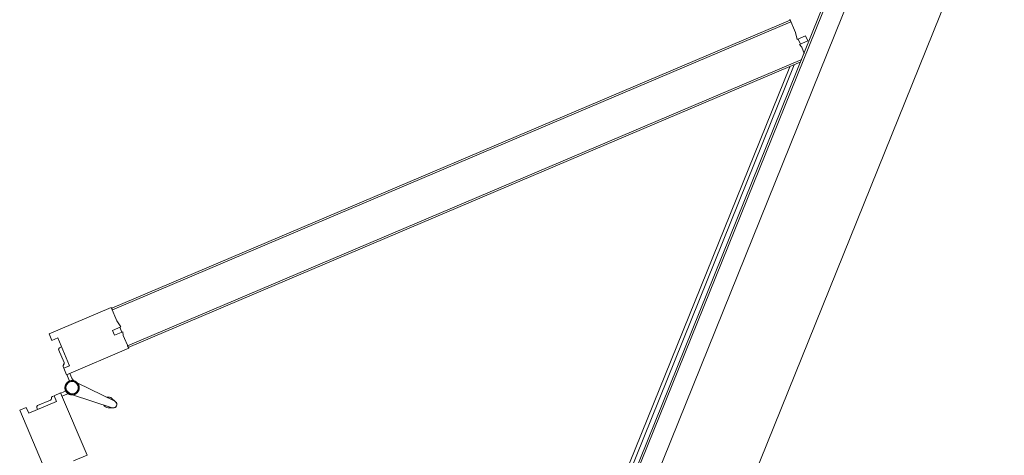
# Model space of a CAD drawing. Header units: millimetres. Extents: x 1512 to 2105, y 794 to 1149.
# Tile 116 of 256: x 1663.091 to 1664.199, y 1096.686 to 1097.176. Entities that reach past the tile are written whole.
import ezdxf

# ---------------------------------------------------------------- set-up
doc = ezdxf.new("R2010")
doc.units = ezdxf.units.MM
doc.layers.add('A-DOOR', color=31, linetype='Continuous', lineweight=9)

# ---------------------------------------------------------------- blocks, each defined once
blk = doc.blocks.new('5-panel_Bi-fold_external_door_10806 - Type 1-225860-همکف')
at = {"layer": 'A-DOOR'}
for p, q in [((-1.6227, 0.7434), (-1.6764, 0.6897)), ((-1.617, 0.7378), (-1.6227, 0.7434)), ((-1.5305, 0.7449), (-1.5362, 0.7393)), ((-1.4768, 0.6912), (-1.5305, 0.7449)), ((-1.6219, 0.7328), (-1.617, 0.7378)), ((-1.5979, 0.7088), (-1.6219, 0.7328)), ((-1.5312, 0.7343), (-1.5553, 0.7103)), ((-1.5362, 0.7393), (-1.5312, 0.7343)), ((-1.6124, 0.7268), (-1.6142, 0.7251)), ((-1.6124, 0.7268), (-1.6142, 0.7251)), ((-1.6124, 0.7268), (-1.6142, 0.7251)), ((-1.5992, 0.7157), (-1.6103, 0.7268)), ((-1.5429, 0.7284), (-1.554, 0.7173)), ((-1.539, 0.7266), (-1.5407, 0.7284)), ((-1.539, 0.7266), (-1.5407, 0.7284)), ((-1.539, 0.7266), (-1.5407, 0.7284)), ((-1.593, 0.7137), (-1.5979, 0.7088)), ((-1.5931, 0.7136), (-1.5946, 0.715)), ((-1.5873, 0.7081), (-1.593, 0.7137)), ((-1.5657, 0.7094), (-1.5713, 0.7039)), ((-1.5602, 0.7153), (-1.5659, 0.7096)), ((-1.5659, 0.7096), (-1.5121, 0.6558)), ((-1.5553, 0.7103), (-1.5602, 0.7153)), ((-1.5586, 0.7165), (-1.56, 0.7151)), ((-1.641, 0.6543), (-1.5873, 0.7081)), ((-1.5901, 0.7052), (-1.5858, 0.701)), ((-1.5821, 0.7025), (-1.5875, 0.7079)), ((-1.5706, 0.7031), (-1.5708, 0.7033)), ((-1.5706, 0.7031), (-1.5708, 0.7033)), ((-1.5706, 0.7031), (-1.5708, 0.7033)), ((-1.5706, 0.7031), (-1.5708, 0.7033)), ((-1.5706, 0.7031), (-1.5708, 0.7033)), ((-1.5706, 0.7031), (-1.5708, 0.7033)), ((-1.5706, 0.7031), (-1.5708, 0.7033)), ((-1.5706, 0.7031), (-1.5708, 0.7033)), ((-1.5706, 0.7031), (-1.5708, 0.7033)), ((-1.5673, 0.7025), (-1.5631, 0.7068)), ((-1.5844, 0.695), (-1.5811, 0.648)), ((-1.5731, 0.648), (-1.5698, 0.695)), ((-1.4883, 0.6797), (-1.4768, 0.6912)), ((-1.4789, 0.6891), (-1.4775, 0.6905)), ((-1.4789, 0.6891), (-0.8926, 0.1027)), ((-1.4775, 0.6905), (-0.8912, 0.1042)), ((-1.5045, 0.6762), (-1.5003, 0.6804)), ((-1.4974, 0.6691), (-1.5045, 0.6762)), ((-1.5003, 0.6804), (-1.493, 0.6731)), ((-1.493, 0.6731), (-1.4883, 0.6797)), ((-1.6526, 0.6659), (-1.641, 0.6543)), ((-1.5121, 0.6558), (-1.501, 0.667)), ((-1.501, 0.667), (-1.4974, 0.6691)), ((-1.4982, 0.6698), (-1.4939, 0.6741)), ((-1.5114, 0.6566), (-1.51, 0.658)), ((-1.5114, 0.6566), (-0.9303, 0.0755)), ((-1.51, 0.658), (-0.9275, 0.0755)), ((-1.5827, 0.6523), (-1.5809, 0.647)), ((-1.5827, 0.6523), (-1.5811, 0.648)), ((-1.5809, 0.647), (-1.5827, 0.6523)), ((-1.5809, 0.647), (-1.5811, 0.648)), ((-1.5733, 0.647), (-1.5714, 0.6523)), ((-1.5714, 0.6523), (-1.5733, 0.647)), ((-1.5733, 0.647), (-1.5732, 0.6474)), ((-1.5714, 0.6523), (-1.5731, 0.648)), ((-0.8905, 0.1049), (-0.902, 0.0933)), ((-0.8912, 0.1042), (-0.8926, 0.1027)), ((-0.902, 0.0933), (-0.9086, 0.0887)), ((-0.9086, 0.0887), (-0.9012, 0.0814)), ((-2.2157, 0.0811), (-0.936, 0.0811)), ((-0.94, 0.0851), (-2.2117, 0.0851)), ((-0.9147, 0.0807), (-0.9199, 0.0755)), ((-0.9126, 0.0842), (-0.9147, 0.0807)), ((-0.9055, 0.0771), (-0.9126, 0.0842)), ((-0.9076, 0.0877), (-0.9118, 0.0835)), ((-0.9012, 0.0814), (-0.9055, 0.0771)), ((2.581, 0.0759), (-2.331, 0.0759)), ((2.581, 0.0737), (-2.331, 0.0737)), ((-2.331, 0.0516), (2.581, 0.0516)), ((-2.331, -0.05), (2.581, -0.05))]:
    blk.add_line(p, q, dxfattribs=at)
at = {"layer": 'A-DOOR', "flags": 128}
for points in [[(-1.5771, 0.7063), (-1.5774, 0.7063), (-1.5777, 0.7063), (-1.578, 0.7063), (-1.5784, 0.7062), (-1.5787, 0.7062), (-1.579, 0.7061), (-1.5793, 0.706), (-1.5796, 0.7059), (-1.5799, 0.7058), (-1.5802, 0.7057), (-1.5805, 0.7056), (-1.5808, 0.7054), (-1.5811, 0.7053), (-1.5813, 0.7051), (-1.5816, 0.7049), (-1.5819, 0.7048), (-1.5821, 0.7046), (-1.5824, 0.7044), (-1.5826, 0.7041), (-1.5828, 0.7039), (-1.583, 0.7037), (-1.5832, 0.7034), (-1.5834, 0.7032), (-1.5836, 0.7029), (-1.5838, 0.7027), (-1.584, 0.7024), (-1.5841, 0.7021), (-1.5843, 0.7018), (-1.5844, 0.7015), (-1.5845, 0.7012), (-1.5846, 0.7009), (-1.5847, 0.7006), (-1.5848, 0.7003), (-1.5849, 0.7), (-1.585, 0.6997), (-1.585, 0.6994), (-1.585, 0.6991), (-1.5851, 0.6987), (-1.5851, 0.6984), (-1.5851, 0.6981), (-1.5851, 0.6978), (-1.585, 0.6975), (-1.585, 0.6972), (-1.5849, 0.6968), (-1.5849, 0.6965), (-1.5848, 0.6962), (-1.5847, 0.6959), (-1.5846, 0.6956), (-1.5845, 0.6953), (-1.5844, 0.695), (-1.5842, 0.6947), (-1.5841, 0.6944), (-1.5839, 0.6942), (-1.5837, 0.6939), (-1.5836, 0.6936), (-1.5834, 0.6934), (-1.5832, 0.6931), (-1.5829, 0.6929), (-1.5827, 0.6927), (-1.5825, 0.6924), (-1.5822, 0.6922), (-1.582, 0.692), (-1.5817, 0.6918), (-1.5815, 0.6917), (-1.5812, 0.6915), (-1.5809, 0.6913), (-1.5806, 0.6912), (-1.5804, 0.691), (-1.5801, 0.6909), (-1.5798, 0.6908), (-1.5795, 0.6907), (-1.5792, 0.6906), (-1.5788, 0.6905), (-1.5785, 0.6905), (-1.5782, 0.6904), (-1.5779, 0.6904), (-1.5776, 0.6904), (-1.5773, 0.6903), (-1.5771, 0.6903)], [(-1.5845, 0.7012), (-1.5846, 0.7009), (-1.5847, 0.7006), (-1.5848, 0.7003), (-1.5849, 0.7), (-1.585, 0.6997), (-1.585, 0.6994), (-1.585, 0.6991), (-1.5851, 0.6987), (-1.5851, 0.6984), (-1.5851, 0.6981), (-1.5851, 0.6978), (-1.585, 0.6975), (-1.585, 0.6972), (-1.5849, 0.6968), (-1.5849, 0.6965), (-1.5848, 0.6962), (-1.5847, 0.6959), (-1.5846, 0.6956), (-1.5845, 0.6953)], [(-1.5845, 0.7012), (-1.5846, 0.7009), (-1.5847, 0.7006), (-1.5848, 0.7003), (-1.5849, 0.7), (-1.585, 0.6997), (-1.585, 0.6994), (-1.585, 0.6991), (-1.5851, 0.6987), (-1.5851, 0.6984), (-1.5851, 0.6981), (-1.5851, 0.6978), (-1.585, 0.6975), (-1.585, 0.6972), (-1.5849, 0.6968), (-1.5849, 0.6965), (-1.5848, 0.6962), (-1.5847, 0.6959), (-1.5846, 0.6956), (-1.5845, 0.6953)], [(-1.5845, 0.7012), (-1.5846, 0.7009), (-1.5847, 0.7006), (-1.5848, 0.7003), (-1.5849, 0.7), (-1.585, 0.6997), (-1.585, 0.6994), (-1.585, 0.6991), (-1.5851, 0.6987), (-1.5851, 0.6984), (-1.5851, 0.6981), (-1.5851, 0.6978), (-1.585, 0.6975), (-1.585, 0.6972), (-1.5849, 0.6968), (-1.5849, 0.6965), (-1.5848, 0.6962), (-1.5847, 0.6959), (-1.5846, 0.6956), (-1.5845, 0.6953)], [(-1.5845, 0.7012), (-1.5846, 0.7009), (-1.5847, 0.7006), (-1.5848, 0.7003), (-1.5849, 0.7), (-1.585, 0.6997), (-1.585, 0.6994), (-1.585, 0.6991), (-1.5851, 0.6987), (-1.5851, 0.6984), (-1.5851, 0.6981), (-1.5851, 0.6978), (-1.585, 0.6975), (-1.585, 0.6972), (-1.5849, 0.6968), (-1.5849, 0.6965), (-1.5848, 0.6962), (-1.5847, 0.6959), (-1.5846, 0.6956), (-1.5845, 0.6953)], [(-1.5845, 0.7012), (-1.5846, 0.7009), (-1.5847, 0.7006), (-1.5848, 0.7003), (-1.5849, 0.7), (-1.585, 0.6997), (-1.585, 0.6994), (-1.585, 0.6991), (-1.5851, 0.6987), (-1.5851, 0.6984), (-1.5851, 0.6981), (-1.5851, 0.6978), (-1.585, 0.6975), (-1.585, 0.6972), (-1.5849, 0.6968), (-1.5849, 0.6965), (-1.5848, 0.6962), (-1.5847, 0.6959), (-1.5846, 0.6956), (-1.5845, 0.6953)], [(-1.5845, 0.7012), (-1.5846, 0.7009), (-1.5847, 0.7006), (-1.5848, 0.7003), (-1.5849, 0.7), (-1.585, 0.6997), (-1.585, 0.6994), (-1.585, 0.6991), (-1.5851, 0.6987), (-1.5851, 0.6984), (-1.5851, 0.6981), (-1.5851, 0.6978), (-1.585, 0.6975), (-1.585, 0.6972), (-1.5849, 0.6968), (-1.5849, 0.6965), (-1.5848, 0.6962), (-1.5847, 0.6959), (-1.5846, 0.6956), (-1.5845, 0.6953), (-1.5844, 0.695), (-1.5842, 0.6947), (-1.5841, 0.6944), (-1.5839, 0.6942), (-1.5837, 0.6939), (-1.5836, 0.6936), (-1.5834, 0.6934), (-1.5832, 0.6931), (-1.5829, 0.6929), (-1.5827, 0.6927), (-1.5825, 0.6924), (-1.5822, 0.6922), (-1.582, 0.692), (-1.5817, 0.6918), (-1.5815, 0.6917), (-1.5812, 0.6915), (-1.5809, 0.6913), (-1.5806, 0.6912), (-1.5804, 0.691)], [(-1.5845, 0.7012), (-1.5846, 0.7009), (-1.5847, 0.7006), (-1.5848, 0.7003), (-1.5849, 0.7), (-1.585, 0.6997), (-1.585, 0.6994), (-1.585, 0.6991), (-1.5851, 0.6987), (-1.5851, 0.6984), (-1.5851, 0.6981), (-1.5851, 0.6978), (-1.585, 0.6975), (-1.585, 0.6972), (-1.5849, 0.6968), (-1.5849, 0.6965), (-1.5848, 0.6962), (-1.5847, 0.6959), (-1.5846, 0.6956), (-1.5845, 0.6953), (-1.5844, 0.695), (-1.5842, 0.6947), (-1.5841, 0.6944), (-1.5839, 0.6942), (-1.5837, 0.6939), (-1.5836, 0.6936), (-1.5834, 0.6934), (-1.5832, 0.6931), (-1.5829, 0.6929), (-1.5827, 0.6927), (-1.5825, 0.6924), (-1.5822, 0.6922), (-1.582, 0.692), (-1.5817, 0.6918), (-1.5815, 0.6917), (-1.5812, 0.6915), (-1.5809, 0.6913), (-1.5806, 0.6912), (-1.5804, 0.691)], [(-1.5845, 0.7012), (-1.5846, 0.7009), (-1.5847, 0.7006), (-1.5848, 0.7003), (-1.5849, 0.7), (-1.585, 0.6997), (-1.585, 0.6994), (-1.585, 0.6991), (-1.5851, 0.6987), (-1.5851, 0.6984), (-1.5851, 0.6981), (-1.5851, 0.6978), (-1.585, 0.6975), (-1.585, 0.6972), (-1.5849, 0.6968), (-1.5849, 0.6965), (-1.5848, 0.6962), (-1.5847, 0.6959), (-1.5846, 0.6956), (-1.5845, 0.6953), (-1.5844, 0.695), (-1.5842, 0.6947), (-1.5841, 0.6944), (-1.5839, 0.6942), (-1.5837, 0.6939), (-1.5836, 0.6936), (-1.5834, 0.6934), (-1.5832, 0.6931), (-1.5829, 0.6929), (-1.5827, 0.6927), (-1.5825, 0.6924), (-1.5822, 0.6922), (-1.582, 0.692), (-1.5817, 0.6918), (-1.5815, 0.6917), (-1.5812, 0.6915), (-1.5809, 0.6913), (-1.5806, 0.6912), (-1.5804, 0.691)], [(-1.5845, 0.7012), (-1.5846, 0.7009), (-1.5847, 0.7006), (-1.5848, 0.7003), (-1.5849, 0.7), (-1.585, 0.6997), (-1.585, 0.6994), (-1.585, 0.6991), (-1.5851, 0.6987), (-1.5851, 0.6984), (-1.5851, 0.6981), (-1.5851, 0.6978), (-1.585, 0.6975), (-1.585, 0.6972), (-1.5849, 0.6968), (-1.5849, 0.6965), (-1.5848, 0.6962), (-1.5847, 0.6959), (-1.5846, 0.6956), (-1.5845, 0.6953), (-1.5844, 0.695), (-1.5842, 0.6947), (-1.5841, 0.6944), (-1.5839, 0.6942), (-1.5837, 0.6939), (-1.5836, 0.6936), (-1.5834, 0.6934), (-1.5832, 0.6931), (-1.5829, 0.6929), (-1.5827, 0.6927), (-1.5825, 0.6924), (-1.5822, 0.6922), (-1.582, 0.692), (-1.5817, 0.6918), (-1.5815, 0.6917), (-1.5812, 0.6915), (-1.5809, 0.6913), (-1.5806, 0.6912), (-1.5804, 0.691)], [(-1.5845, 0.7012), (-1.5846, 0.7009), (-1.5847, 0.7006), (-1.5848, 0.7003), (-1.5849, 0.7), (-1.585, 0.6997), (-1.585, 0.6994), (-1.585, 0.6991), (-1.5851, 0.6987), (-1.5851, 0.6984), (-1.5851, 0.6981), (-1.5851, 0.6978), (-1.585, 0.6975), (-1.585, 0.6972), (-1.5849, 0.6968), (-1.5849, 0.6965), (-1.5848, 0.6962), (-1.5847, 0.6959), (-1.5846, 0.6956), (-1.5845, 0.6953)], [(-1.5845, 0.7012), (-1.5846, 0.7009), (-1.5847, 0.7006), (-1.5848, 0.7003), (-1.5849, 0.7), (-1.585, 0.6997), (-1.585, 0.6994), (-1.585, 0.6991), (-1.5851, 0.6987), (-1.5851, 0.6984), (-1.5851, 0.6981), (-1.5851, 0.6978), (-1.585, 0.6975), (-1.585, 0.6972), (-1.5849, 0.6968), (-1.5849, 0.6965), (-1.5848, 0.6962), (-1.5847, 0.6959), (-1.5846, 0.6956), (-1.5845, 0.6953)], [(-1.5845, 0.7012), (-1.5846, 0.7009), (-1.5847, 0.7006), (-1.5848, 0.7003), (-1.5849, 0.7), (-1.585, 0.6997), (-1.585, 0.6994), (-1.585, 0.6991), (-1.5851, 0.6987), (-1.5851, 0.6984), (-1.5851, 0.6981), (-1.5851, 0.6978), (-1.585, 0.6975), (-1.585, 0.6972), (-1.5849, 0.6968), (-1.5849, 0.6965), (-1.5848, 0.6962), (-1.5847, 0.6959), (-1.5846, 0.6956), (-1.5845, 0.6953)], [(-1.5845, 0.7012), (-1.5846, 0.7009), (-1.5847, 0.7006), (-1.5848, 0.7003), (-1.5849, 0.7), (-1.585, 0.6997), (-1.585, 0.6994), (-1.585, 0.6991), (-1.5851, 0.6987), (-1.5851, 0.6984), (-1.5851, 0.6981), (-1.5851, 0.6978), (-1.585, 0.6975), (-1.585, 0.6972), (-1.5849, 0.6968), (-1.5849, 0.6965), (-1.5848, 0.6962), (-1.5847, 0.6959), (-1.5846, 0.6956), (-1.5845, 0.6953)], [(-1.5774, 0.7063), (-1.5777, 0.7063), (-1.578, 0.7063), (-1.5784, 0.7062), (-1.5787, 0.7062), (-1.579, 0.7061), (-1.5793, 0.706), (-1.5796, 0.7059), (-1.5799, 0.7058), (-1.5802, 0.7057), (-1.5805, 0.7056), (-1.5808, 0.7054), (-1.5811, 0.7053), (-1.5813, 0.7051), (-1.5816, 0.7049), (-1.5819, 0.7048), (-1.5821, 0.7046), (-1.5824, 0.7044), (-1.5826, 0.7041), (-1.5828, 0.7039), (-1.583, 0.7037)], [(-1.5774, 0.7063), (-1.5777, 0.7063), (-1.578, 0.7063), (-1.5784, 0.7062), (-1.5787, 0.7062), (-1.579, 0.7061), (-1.5793, 0.706), (-1.5796, 0.7059), (-1.5799, 0.7058), (-1.5802, 0.7057), (-1.5805, 0.7056), (-1.5808, 0.7054), (-1.5811, 0.7053), (-1.5813, 0.7051), (-1.5816, 0.7049), (-1.5819, 0.7048), (-1.5821, 0.7046), (-1.5824, 0.7044), (-1.5826, 0.7041), (-1.5828, 0.7039), (-1.583, 0.7037)], [(-1.5774, 0.7063), (-1.5777, 0.7063), (-1.578, 0.7063), (-1.5784, 0.7062), (-1.5787, 0.7062), (-1.579, 0.7061), (-1.5793, 0.706), (-1.5796, 0.7059), (-1.5799, 0.7058), (-1.5802, 0.7057), (-1.5805, 0.7056), (-1.5808, 0.7054), (-1.5811, 0.7053), (-1.5813, 0.7051), (-1.5816, 0.7049), (-1.5819, 0.7048), (-1.5821, 0.7046), (-1.5824, 0.7044), (-1.5826, 0.7041), (-1.5828, 0.7039), (-1.583, 0.7037)], [(-1.5774, 0.7063), (-1.5777, 0.7063), (-1.578, 0.7063), (-1.5784, 0.7062), (-1.5787, 0.7062), (-1.579, 0.7061), (-1.5793, 0.706), (-1.5796, 0.7059), (-1.5799, 0.7058), (-1.5802, 0.7057), (-1.5805, 0.7056), (-1.5808, 0.7054), (-1.5811, 0.7053), (-1.5813, 0.7051), (-1.5816, 0.7049), (-1.5819, 0.7048), (-1.5821, 0.7046), (-1.5824, 0.7044), (-1.5826, 0.7041), (-1.5828, 0.7039), (-1.583, 0.7037)], [(-1.5774, 0.7063), (-1.5777, 0.7063), (-1.578, 0.7063), (-1.5784, 0.7062), (-1.5787, 0.7062), (-1.579, 0.7061), (-1.5793, 0.706), (-1.5796, 0.7059), (-1.5799, 0.7058), (-1.5802, 0.7057), (-1.5805, 0.7056), (-1.5808, 0.7054), (-1.5811, 0.7053), (-1.5813, 0.7051), (-1.5816, 0.7049), (-1.5819, 0.7048), (-1.5821, 0.7046), (-1.5824, 0.7044), (-1.5826, 0.7041), (-1.5828, 0.7039), (-1.583, 0.7037)], [(-1.5771, 0.7063), (-1.5774, 0.7063), (-1.5777, 0.7063), (-1.578, 0.7063), (-1.5784, 0.7062), (-1.5787, 0.7062), (-1.579, 0.7061), (-1.5793, 0.706), (-1.5796, 0.7059), (-1.5799, 0.7058), (-1.5802, 0.7057), (-1.5805, 0.7056), (-1.5808, 0.7054), (-1.5811, 0.7053), (-1.5813, 0.7051), (-1.5816, 0.7049), (-1.5819, 0.7048), (-1.5821, 0.7046), (-1.5824, 0.7044), (-1.5826, 0.7041), (-1.5828, 0.7039), (-1.583, 0.7037)], [(-1.5771, 0.7063), (-1.5774, 0.7063), (-1.5777, 0.7063), (-1.578, 0.7063), (-1.5784, 0.7062), (-1.5787, 0.7062), (-1.579, 0.7061), (-1.5793, 0.706), (-1.5796, 0.7059), (-1.5799, 0.7058), (-1.5802, 0.7057), (-1.5805, 0.7056), (-1.5808, 0.7054), (-1.5811, 0.7053), (-1.5813, 0.7051), (-1.5816, 0.7049), (-1.5819, 0.7048), (-1.5821, 0.7046), (-1.5824, 0.7044), (-1.5826, 0.7041), (-1.5828, 0.7039), (-1.583, 0.7037)], [(-1.5771, 0.7063), (-1.5774, 0.7063), (-1.5777, 0.7063), (-1.578, 0.7063), (-1.5784, 0.7062), (-1.5787, 0.7062), (-1.579, 0.7061), (-1.5793, 0.706), (-1.5796, 0.7059), (-1.5799, 0.7058), (-1.5802, 0.7057), (-1.5805, 0.7056), (-1.5808, 0.7054), (-1.5811, 0.7053), (-1.5813, 0.7051), (-1.5816, 0.7049), (-1.5819, 0.7048), (-1.5821, 0.7046), (-1.5824, 0.7044), (-1.5826, 0.7041), (-1.5828, 0.7039), (-1.583, 0.7037)], [(-1.5771, 0.7063), (-1.5774, 0.7063), (-1.5777, 0.7063), (-1.578, 0.7063), (-1.5784, 0.7062), (-1.5787, 0.7062), (-1.579, 0.7061), (-1.5793, 0.706), (-1.5796, 0.7059), (-1.5799, 0.7058), (-1.5802, 0.7057), (-1.5805, 0.7056), (-1.5808, 0.7054), (-1.5811, 0.7053), (-1.5813, 0.7051), (-1.5816, 0.7049), (-1.5819, 0.7048), (-1.5821, 0.7046), (-1.5824, 0.7044), (-1.5826, 0.7041), (-1.5828, 0.7039), (-1.583, 0.7037)], [(-1.5774, 0.7063), (-1.5777, 0.7063), (-1.578, 0.7063), (-1.5784, 0.7062), (-1.5787, 0.7062), (-1.579, 0.7061), (-1.5793, 0.706), (-1.5796, 0.7059), (-1.5799, 0.7058), (-1.5802, 0.7057), (-1.5805, 0.7056), (-1.5808, 0.7054), (-1.5811, 0.7053), (-1.5813, 0.7051), (-1.5816, 0.7049), (-1.5819, 0.7048), (-1.5821, 0.7046), (-1.5824, 0.7044), (-1.5826, 0.7041), (-1.5828, 0.7039), (-1.583, 0.7037)], [(-1.5774, 0.7063), (-1.5777, 0.7063), (-1.578, 0.7063), (-1.5784, 0.7062), (-1.5787, 0.7062), (-1.579, 0.7061), (-1.5793, 0.706), (-1.5796, 0.7059), (-1.5799, 0.7058), (-1.5802, 0.7057), (-1.5805, 0.7056), (-1.5808, 0.7054), (-1.5811, 0.7053), (-1.5813, 0.7051), (-1.5816, 0.7049), (-1.5819, 0.7048), (-1.5821, 0.7046), (-1.5824, 0.7044), (-1.5826, 0.7041), (-1.5828, 0.7039), (-1.583, 0.7037)], [(-1.5774, 0.7063), (-1.5777, 0.7063), (-1.578, 0.7063), (-1.5784, 0.7062), (-1.5787, 0.7062), (-1.579, 0.7061), (-1.5793, 0.706), (-1.5796, 0.7059), (-1.5799, 0.7058), (-1.5802, 0.7057), (-1.5805, 0.7056), (-1.5808, 0.7054), (-1.5811, 0.7053), (-1.5813, 0.7051), (-1.5816, 0.7049), (-1.5819, 0.7048), (-1.5821, 0.7046), (-1.5824, 0.7044), (-1.5826, 0.7041), (-1.5828, 0.7039), (-1.583, 0.7037)], [(-1.5774, 0.7063), (-1.5777, 0.7063), (-1.578, 0.7063), (-1.5784, 0.7062), (-1.5787, 0.7062), (-1.579, 0.7061), (-1.5793, 0.706), (-1.5796, 0.7059), (-1.5799, 0.7058), (-1.5802, 0.7057), (-1.5805, 0.7056), (-1.5808, 0.7054), (-1.5811, 0.7053), (-1.5813, 0.7051), (-1.5816, 0.7049), (-1.5819, 0.7048), (-1.5821, 0.7046), (-1.5824, 0.7044), (-1.5826, 0.7041), (-1.5828, 0.7039), (-1.583, 0.7037)], [(-1.5712, 0.7038), (-1.5714, 0.704), (-1.5717, 0.7042), (-1.5719, 0.7045), (-1.5722, 0.7047), (-1.5724, 0.7048), (-1.5727, 0.705), (-1.573, 0.7052), (-1.5732, 0.7054), (-1.5735, 0.7055), (-1.5738, 0.7056), (-1.5741, 0.7058), (-1.5744, 0.7059), (-1.5747, 0.706), (-1.575, 0.7061), (-1.5753, 0.7061), (-1.5756, 0.7062), (-1.576, 0.7063), (-1.5763, 0.7063), (-1.5766, 0.7063), (-1.5769, 0.7063), (-1.5771, 0.7063)], [(-1.5771, 0.6903), (-1.5768, 0.6903), (-1.5764, 0.6904), (-1.5761, 0.6904), (-1.5758, 0.6904), (-1.5755, 0.6905), (-1.5752, 0.6906), (-1.5749, 0.6907), (-1.5746, 0.6907), (-1.5743, 0.6909), (-1.574, 0.691), (-1.5737, 0.6911), (-1.5734, 0.6912), (-1.5731, 0.6914), (-1.5728, 0.6916), (-1.5726, 0.6917), (-1.5723, 0.6919), (-1.5721, 0.6921), (-1.5718, 0.6923), (-1.5716, 0.6925), (-1.5713, 0.6928), (-1.5711, 0.693), (-1.5709, 0.6932), (-1.5707, 0.6935), (-1.5705, 0.6938), (-1.5704, 0.694), (-1.5702, 0.6943), (-1.57, 0.6946), (-1.5699, 0.6949), (-1.5697, 0.6951), (-1.5696, 0.6954), (-1.5695, 0.6957), (-1.5694, 0.696), (-1.5693, 0.6964), (-1.5693, 0.6967), (-1.5692, 0.697), (-1.5692, 0.6973), (-1.5691, 0.6976), (-1.5691, 0.6979), (-1.5691, 0.6983), (-1.5691, 0.6986), (-1.5691, 0.6989), (-1.5691, 0.6992), (-1.5692, 0.6995), (-1.5692, 0.6998), (-1.5693, 0.7002), (-1.5694, 0.7005), (-1.5695, 0.7008), (-1.5696, 0.7011), (-1.5697, 0.7014), (-1.5698, 0.7017), (-1.5699, 0.702), (-1.5701, 0.7022), (-1.5703, 0.7025), (-1.5704, 0.7028), (-1.5706, 0.7031), (-1.5708, 0.7033), (-1.571, 0.7036), (-1.5712, 0.7038), (-1.5714, 0.704), (-1.5717, 0.7042), (-1.5719, 0.7045), (-1.5722, 0.7047), (-1.5724, 0.7048), (-1.5727, 0.705), (-1.573, 0.7052), (-1.5732, 0.7054), (-1.5735, 0.7055), (-1.5738, 0.7056), (-1.5741, 0.7058), (-1.5744, 0.7059), (-1.5747, 0.706), (-1.575, 0.7061), (-1.5753, 0.7061), (-1.5756, 0.7062), (-1.576, 0.7063), (-1.5763, 0.7063), (-1.5766, 0.7063), (-1.5769, 0.7063), (-1.5771, 0.7063)], [(-1.5712, 0.7038), (-1.5714, 0.704), (-1.5717, 0.7042), (-1.5719, 0.7045), (-1.5722, 0.7047), (-1.5724, 0.7048), (-1.5727, 0.705), (-1.573, 0.7052), (-1.5732, 0.7054), (-1.5735, 0.7055), (-1.5738, 0.7056), (-1.5741, 0.7058), (-1.5744, 0.7059), (-1.5747, 0.706), (-1.575, 0.7061), (-1.5753, 0.7061), (-1.5756, 0.7062), (-1.576, 0.7063), (-1.5763, 0.7063), (-1.5766, 0.7063), (-1.5769, 0.7063), (-1.5771, 0.7063)], [(-1.5712, 0.7038), (-1.5714, 0.704), (-1.5717, 0.7042), (-1.5719, 0.7045), (-1.5722, 0.7047), (-1.5724, 0.7048), (-1.5727, 0.705), (-1.573, 0.7052), (-1.5732, 0.7054), (-1.5735, 0.7055), (-1.5738, 0.7056), (-1.5741, 0.7058), (-1.5744, 0.7059), (-1.5747, 0.706), (-1.575, 0.7061), (-1.5753, 0.7061), (-1.5756, 0.7062), (-1.576, 0.7063), (-1.5763, 0.7063), (-1.5766, 0.7063), (-1.5769, 0.7063), (-1.5771, 0.7063)], [(-1.5712, 0.7038), (-1.5714, 0.704), (-1.5717, 0.7042), (-1.5719, 0.7045), (-1.5722, 0.7047), (-1.5724, 0.7048), (-1.5727, 0.705), (-1.573, 0.7052), (-1.5732, 0.7054), (-1.5735, 0.7055), (-1.5738, 0.7056), (-1.5741, 0.7058), (-1.5744, 0.7059), (-1.5747, 0.706), (-1.575, 0.7061), (-1.5753, 0.7061), (-1.5756, 0.7062), (-1.576, 0.7063), (-1.5763, 0.7063), (-1.5766, 0.7063), (-1.5769, 0.7063), (-1.5771, 0.7063)], [(-1.5771, 0.6903), (-1.5768, 0.6903), (-1.5764, 0.6904), (-1.5761, 0.6904), (-1.5758, 0.6904), (-1.5755, 0.6905), (-1.5752, 0.6906), (-1.5749, 0.6907), (-1.5746, 0.6907), (-1.5743, 0.6909), (-1.574, 0.691), (-1.5737, 0.6911), (-1.5734, 0.6912), (-1.5731, 0.6914), (-1.5728, 0.6916), (-1.5726, 0.6917), (-1.5723, 0.6919), (-1.5721, 0.6921), (-1.5718, 0.6923), (-1.5716, 0.6925), (-1.5713, 0.6928), (-1.5711, 0.693), (-1.5709, 0.6932), (-1.5707, 0.6935), (-1.5705, 0.6938), (-1.5704, 0.694), (-1.5702, 0.6943), (-1.57, 0.6946), (-1.5699, 0.6949), (-1.5697, 0.6951), (-1.5696, 0.6954), (-1.5695, 0.6957), (-1.5694, 0.696), (-1.5693, 0.6964), (-1.5693, 0.6967), (-1.5692, 0.697), (-1.5692, 0.6973), (-1.5691, 0.6976), (-1.5691, 0.6979), (-1.5691, 0.6983), (-1.5691, 0.6986), (-1.5691, 0.6989), (-1.5691, 0.6992), (-1.5692, 0.6995), (-1.5692, 0.6998), (-1.5693, 0.7002), (-1.5694, 0.7005), (-1.5695, 0.7008), (-1.5696, 0.7011), (-1.5697, 0.7014), (-1.5698, 0.7017), (-1.5699, 0.702), (-1.5701, 0.7022), (-1.5703, 0.7025), (-1.5704, 0.7028), (-1.5706, 0.7031), (-1.5708, 0.7033)], [(-1.5771, 0.6903), (-1.5768, 0.6903), (-1.5764, 0.6904), (-1.5761, 0.6904), (-1.5758, 0.6904), (-1.5755, 0.6905), (-1.5752, 0.6906), (-1.5749, 0.6907), (-1.5746, 0.6907), (-1.5743, 0.6909), (-1.574, 0.691), (-1.5737, 0.6911), (-1.5734, 0.6912), (-1.5731, 0.6914), (-1.5728, 0.6916), (-1.5726, 0.6917), (-1.5723, 0.6919), (-1.5721, 0.6921), (-1.5718, 0.6923), (-1.5716, 0.6925), (-1.5713, 0.6928), (-1.5711, 0.693), (-1.5709, 0.6932), (-1.5707, 0.6935), (-1.5705, 0.6938), (-1.5704, 0.694), (-1.5702, 0.6943), (-1.57, 0.6946), (-1.5699, 0.6949), (-1.5697, 0.6951), (-1.5696, 0.6954), (-1.5695, 0.6957), (-1.5694, 0.696), (-1.5693, 0.6964), (-1.5693, 0.6967), (-1.5692, 0.697), (-1.5692, 0.6973), (-1.5691, 0.6976), (-1.5691, 0.6979), (-1.5691, 0.6983), (-1.5691, 0.6986), (-1.5691, 0.6989), (-1.5691, 0.6992), (-1.5692, 0.6995), (-1.5692, 0.6998), (-1.5693, 0.7002), (-1.5694, 0.7005), (-1.5695, 0.7008), (-1.5696, 0.7011), (-1.5697, 0.7014), (-1.5698, 0.7017), (-1.5699, 0.702), (-1.5701, 0.7022), (-1.5703, 0.7025), (-1.5704, 0.7028), (-1.5706, 0.7031), (-1.5708, 0.7033)], [(-1.5771, 0.6903), (-1.5768, 0.6903), (-1.5764, 0.6904), (-1.5761, 0.6904), (-1.5758, 0.6904), (-1.5755, 0.6905), (-1.5752, 0.6906), (-1.5749, 0.6907), (-1.5746, 0.6907), (-1.5743, 0.6909), (-1.574, 0.691), (-1.5737, 0.6911), (-1.5734, 0.6912), (-1.5731, 0.6914), (-1.5728, 0.6916), (-1.5726, 0.6917), (-1.5723, 0.6919), (-1.5721, 0.6921), (-1.5718, 0.6923), (-1.5716, 0.6925), (-1.5713, 0.6928), (-1.5711, 0.693), (-1.5709, 0.6932), (-1.5707, 0.6935), (-1.5705, 0.6938), (-1.5704, 0.694), (-1.5702, 0.6943), (-1.57, 0.6946), (-1.5699, 0.6949), (-1.5697, 0.6951), (-1.5696, 0.6954), (-1.5695, 0.6957), (-1.5694, 0.696), (-1.5693, 0.6964), (-1.5693, 0.6967), (-1.5692, 0.697), (-1.5692, 0.6973), (-1.5691, 0.6976), (-1.5691, 0.6979), (-1.5691, 0.6983), (-1.5691, 0.6986), (-1.5691, 0.6989), (-1.5691, 0.6992), (-1.5692, 0.6995), (-1.5692, 0.6998), (-1.5693, 0.7002), (-1.5694, 0.7005), (-1.5695, 0.7008), (-1.5696, 0.7011), (-1.5697, 0.7014), (-1.5698, 0.7017), (-1.5699, 0.702), (-1.5701, 0.7022), (-1.5703, 0.7025), (-1.5704, 0.7028), (-1.5706, 0.7031), (-1.5708, 0.7033)], [(-1.5771, 0.6903), (-1.5768, 0.6903), (-1.5764, 0.6904), (-1.5761, 0.6904), (-1.5758, 0.6904), (-1.5755, 0.6905), (-1.5752, 0.6906), (-1.5749, 0.6907), (-1.5746, 0.6907), (-1.5743, 0.6909), (-1.574, 0.691), (-1.5737, 0.6911), (-1.5734, 0.6912), (-1.5731, 0.6914), (-1.5728, 0.6916), (-1.5726, 0.6917), (-1.5723, 0.6919), (-1.5721, 0.6921), (-1.5718, 0.6923), (-1.5716, 0.6925), (-1.5713, 0.6928), (-1.5711, 0.693), (-1.5709, 0.6932), (-1.5707, 0.6935), (-1.5705, 0.6938), (-1.5704, 0.694), (-1.5702, 0.6943), (-1.57, 0.6946), (-1.5699, 0.6949), (-1.5697, 0.6951), (-1.5696, 0.6954), (-1.5695, 0.6957), (-1.5694, 0.696), (-1.5693, 0.6964), (-1.5693, 0.6967), (-1.5692, 0.697), (-1.5692, 0.6973), (-1.5691, 0.6976), (-1.5691, 0.6979), (-1.5691, 0.6983), (-1.5691, 0.6986), (-1.5691, 0.6989), (-1.5691, 0.6992), (-1.5692, 0.6995), (-1.5692, 0.6998), (-1.5693, 0.7002), (-1.5694, 0.7005), (-1.5695, 0.7008), (-1.5696, 0.7011), (-1.5697, 0.7014), (-1.5698, 0.7017), (-1.5699, 0.702), (-1.5701, 0.7022), (-1.5703, 0.7025), (-1.5704, 0.7028), (-1.5706, 0.7031), (-1.5708, 0.7033)], [(-1.5741, 0.7058), (-1.5744, 0.7059), (-1.5747, 0.706), (-1.575, 0.7061), (-1.5753, 0.7061), (-1.5756, 0.7062), (-1.576, 0.7063), (-1.5763, 0.7063), (-1.5766, 0.7063)], [(-1.5741, 0.7058), (-1.5744, 0.7059), (-1.5747, 0.706), (-1.575, 0.7061), (-1.5753, 0.7061), (-1.5756, 0.7062), (-1.576, 0.7063), (-1.5763, 0.7063), (-1.5766, 0.7063)], [(-1.5741, 0.7058), (-1.5744, 0.7059), (-1.5747, 0.706), (-1.575, 0.7061), (-1.5753, 0.7061), (-1.5756, 0.7062), (-1.576, 0.7063), (-1.5763, 0.7063), (-1.5766, 0.7063)], [(-1.5741, 0.7058), (-1.5744, 0.7059), (-1.5747, 0.706), (-1.575, 0.7061), (-1.5753, 0.7061), (-1.5756, 0.7062), (-1.576, 0.7063), (-1.5763, 0.7063), (-1.5766, 0.7063)], [(-1.5741, 0.7058), (-1.5744, 0.7059), (-1.5747, 0.706), (-1.575, 0.7061), (-1.5753, 0.7061), (-1.5756, 0.7062), (-1.576, 0.7063), (-1.5763, 0.7063), (-1.5766, 0.7063)], [(-1.5741, 0.7058), (-1.5744, 0.7059), (-1.5747, 0.706), (-1.575, 0.7061), (-1.5753, 0.7061), (-1.5756, 0.7062), (-1.576, 0.7063), (-1.5763, 0.7063), (-1.5766, 0.7063)], [(-1.5741, 0.7058), (-1.5744, 0.7059), (-1.5747, 0.706), (-1.575, 0.7061), (-1.5753, 0.7061), (-1.5756, 0.7062), (-1.576, 0.7063), (-1.5763, 0.7063), (-1.5766, 0.7063)], [(-1.5741, 0.7058), (-1.5744, 0.7059), (-1.5747, 0.706), (-1.575, 0.7061), (-1.5753, 0.7061), (-1.5756, 0.7062), (-1.576, 0.7063), (-1.5763, 0.7063), (-1.5766, 0.7063)], [(-1.5741, 0.7058), (-1.5744, 0.7059), (-1.5747, 0.706), (-1.575, 0.7061), (-1.5753, 0.7061), (-1.5756, 0.7062), (-1.576, 0.7063), (-1.5763, 0.7063), (-1.5766, 0.7063)], [(-1.5712, 0.7038), (-1.5714, 0.704), (-1.5717, 0.7042), (-1.5719, 0.7045), (-1.5722, 0.7047), (-1.5724, 0.7048), (-1.5727, 0.705), (-1.573, 0.7052), (-1.5732, 0.7054), (-1.5735, 0.7055), (-1.5738, 0.7056)], [(-1.5712, 0.7038), (-1.5714, 0.704), (-1.5717, 0.7042), (-1.5719, 0.7045), (-1.5722, 0.7047), (-1.5724, 0.7048), (-1.5727, 0.705), (-1.573, 0.7052), (-1.5732, 0.7054), (-1.5735, 0.7055), (-1.5738, 0.7056)], [(-1.5712, 0.7038), (-1.5714, 0.704), (-1.5717, 0.7042), (-1.5719, 0.7045), (-1.5722, 0.7047), (-1.5724, 0.7048), (-1.5727, 0.705), (-1.573, 0.7052), (-1.5732, 0.7054), (-1.5735, 0.7055), (-1.5738, 0.7056)], [(-1.5712, 0.7038), (-1.5714, 0.704), (-1.5717, 0.7042), (-1.5719, 0.7045), (-1.5722, 0.7047), (-1.5724, 0.7048), (-1.5727, 0.705), (-1.573, 0.7052), (-1.5732, 0.7054), (-1.5735, 0.7055), (-1.5738, 0.7056)], [(-1.5712, 0.7038), (-1.5714, 0.704), (-1.5717, 0.7042), (-1.5719, 0.7045), (-1.5722, 0.7047), (-1.5724, 0.7048), (-1.5727, 0.705), (-1.573, 0.7052), (-1.5732, 0.7054), (-1.5735, 0.7055), (-1.5738, 0.7056)], [(-1.5712, 0.7038), (-1.5714, 0.704), (-1.5717, 0.7042), (-1.5719, 0.7045), (-1.5722, 0.7047), (-1.5724, 0.7048), (-1.5727, 0.705), (-1.573, 0.7052), (-1.5732, 0.7054), (-1.5735, 0.7055), (-1.5738, 0.7056)], [(-1.5712, 0.7038), (-1.5714, 0.704), (-1.5717, 0.7042), (-1.5719, 0.7045), (-1.5722, 0.7047), (-1.5724, 0.7048), (-1.5727, 0.705), (-1.573, 0.7052), (-1.5732, 0.7054), (-1.5735, 0.7055), (-1.5738, 0.7056)], [(-1.5712, 0.7038), (-1.5714, 0.704), (-1.5717, 0.7042), (-1.5719, 0.7045), (-1.5722, 0.7047), (-1.5724, 0.7048), (-1.5727, 0.705), (-1.573, 0.7052), (-1.5732, 0.7054), (-1.5735, 0.7055), (-1.5738, 0.7056)], [(-1.5712, 0.7038), (-1.5714, 0.704), (-1.5717, 0.7042), (-1.5719, 0.7045), (-1.5722, 0.7047), (-1.5724, 0.7048), (-1.5727, 0.705), (-1.573, 0.7052), (-1.5732, 0.7054), (-1.5735, 0.7055), (-1.5738, 0.7056)], [(-1.5696, 0.6954), (-1.5695, 0.6957), (-1.5694, 0.696), (-1.5693, 0.6964), (-1.5693, 0.6967), (-1.5692, 0.697), (-1.5692, 0.6973), (-1.5691, 0.6976), (-1.5691, 0.6979), (-1.5691, 0.6983), (-1.5691, 0.6986), (-1.5691, 0.6989), (-1.5691, 0.6992), (-1.5692, 0.6995), (-1.5692, 0.6998), (-1.5693, 0.7002), (-1.5694, 0.7005), (-1.5695, 0.7008), (-1.5696, 0.7011), (-1.5697, 0.7014), (-1.5698, 0.7017), (-1.5699, 0.702), (-1.5701, 0.7022)], [(-1.5696, 0.6954), (-1.5695, 0.6957), (-1.5694, 0.696), (-1.5693, 0.6964), (-1.5693, 0.6967), (-1.5692, 0.697), (-1.5692, 0.6973), (-1.5691, 0.6976), (-1.5691, 0.6979), (-1.5691, 0.6983), (-1.5691, 0.6986), (-1.5691, 0.6989), (-1.5691, 0.6992), (-1.5692, 0.6995), (-1.5692, 0.6998), (-1.5693, 0.7002), (-1.5694, 0.7005), (-1.5695, 0.7008), (-1.5696, 0.7011), (-1.5697, 0.7014), (-1.5698, 0.7017), (-1.5699, 0.702)], [(-1.5696, 0.6954), (-1.5695, 0.6957), (-1.5694, 0.696), (-1.5693, 0.6964), (-1.5693, 0.6967), (-1.5692, 0.697), (-1.5692, 0.6973), (-1.5691, 0.6976), (-1.5691, 0.6979), (-1.5691, 0.6983), (-1.5691, 0.6986), (-1.5691, 0.6989), (-1.5691, 0.6992), (-1.5692, 0.6995), (-1.5692, 0.6998), (-1.5693, 0.7002), (-1.5694, 0.7005), (-1.5695, 0.7008), (-1.5696, 0.7011), (-1.5697, 0.7014), (-1.5698, 0.7017), (-1.5699, 0.702)], [(-1.5696, 0.6954), (-1.5695, 0.6957), (-1.5694, 0.696), (-1.5693, 0.6964), (-1.5693, 0.6967), (-1.5692, 0.697), (-1.5692, 0.6973), (-1.5691, 0.6976), (-1.5691, 0.6979), (-1.5691, 0.6983), (-1.5691, 0.6986), (-1.5691, 0.6989), (-1.5691, 0.6992), (-1.5692, 0.6995), (-1.5692, 0.6998), (-1.5693, 0.7002), (-1.5694, 0.7005), (-1.5695, 0.7008), (-1.5696, 0.7011), (-1.5697, 0.7014), (-1.5698, 0.7017), (-1.5699, 0.702)], [(-1.5696, 0.6954), (-1.5695, 0.6957), (-1.5694, 0.696), (-1.5693, 0.6964), (-1.5693, 0.6967), (-1.5692, 0.697), (-1.5692, 0.6973), (-1.5691, 0.6976), (-1.5691, 0.6979), (-1.5691, 0.6983), (-1.5691, 0.6986), (-1.5691, 0.6989), (-1.5691, 0.6992), (-1.5692, 0.6995), (-1.5692, 0.6998), (-1.5693, 0.7002), (-1.5694, 0.7005), (-1.5695, 0.7008), (-1.5696, 0.7011), (-1.5697, 0.7014), (-1.5698, 0.7017), (-1.5699, 0.702)], [(-1.5696, 0.6954), (-1.5695, 0.6957), (-1.5694, 0.696), (-1.5693, 0.6964), (-1.5693, 0.6967), (-1.5692, 0.697), (-1.5692, 0.6973), (-1.5691, 0.6976), (-1.5691, 0.6979), (-1.5691, 0.6983), (-1.5691, 0.6986), (-1.5691, 0.6989), (-1.5691, 0.6992), (-1.5692, 0.6995), (-1.5692, 0.6998), (-1.5693, 0.7002), (-1.5694, 0.7005), (-1.5695, 0.7008), (-1.5696, 0.7011), (-1.5697, 0.7014), (-1.5698, 0.7017), (-1.5699, 0.702)], [(-1.5696, 0.6954), (-1.5695, 0.6957), (-1.5694, 0.696), (-1.5693, 0.6964), (-1.5693, 0.6967), (-1.5692, 0.697), (-1.5692, 0.6973), (-1.5691, 0.6976), (-1.5691, 0.6979), (-1.5691, 0.6983), (-1.5691, 0.6986), (-1.5691, 0.6989), (-1.5691, 0.6992), (-1.5692, 0.6995), (-1.5692, 0.6998), (-1.5693, 0.7002), (-1.5694, 0.7005), (-1.5695, 0.7008), (-1.5696, 0.7011), (-1.5697, 0.7014), (-1.5698, 0.7017), (-1.5699, 0.702)], [(-1.5696, 0.6954), (-1.5695, 0.6957), (-1.5694, 0.696), (-1.5693, 0.6964), (-1.5693, 0.6967), (-1.5692, 0.697), (-1.5692, 0.6973), (-1.5691, 0.6976), (-1.5691, 0.6979), (-1.5691, 0.6983), (-1.5691, 0.6986), (-1.5691, 0.6989), (-1.5691, 0.6992), (-1.5692, 0.6995), (-1.5692, 0.6998), (-1.5693, 0.7002), (-1.5694, 0.7005), (-1.5695, 0.7008), (-1.5696, 0.7011), (-1.5697, 0.7014), (-1.5698, 0.7017), (-1.5699, 0.702)], [(-1.5696, 0.6954), (-1.5695, 0.6957), (-1.5694, 0.696), (-1.5693, 0.6964), (-1.5693, 0.6967), (-1.5692, 0.697), (-1.5692, 0.6973), (-1.5691, 0.6976), (-1.5691, 0.6979), (-1.5691, 0.6983), (-1.5691, 0.6986), (-1.5691, 0.6989), (-1.5691, 0.6992), (-1.5692, 0.6995), (-1.5692, 0.6998), (-1.5693, 0.7002), (-1.5694, 0.7005), (-1.5695, 0.7008), (-1.5696, 0.7011), (-1.5697, 0.7014), (-1.5698, 0.7017), (-1.5699, 0.702)], [(-1.5801, 0.6909), (-1.5798, 0.6908), (-1.5795, 0.6907), (-1.5792, 0.6906), (-1.5788, 0.6905), (-1.5785, 0.6905), (-1.5782, 0.6904), (-1.5779, 0.6904), (-1.5776, 0.6904), (-1.5773, 0.6903), (-1.5771, 0.6903)], [(-1.5801, 0.6909), (-1.5798, 0.6908), (-1.5795, 0.6907), (-1.5792, 0.6906), (-1.5788, 0.6905), (-1.5785, 0.6905), (-1.5782, 0.6904), (-1.5779, 0.6904), (-1.5776, 0.6904), (-1.5773, 0.6903), (-1.5771, 0.6903)], [(-1.5801, 0.6909), (-1.5798, 0.6908), (-1.5795, 0.6907), (-1.5792, 0.6906), (-1.5788, 0.6905), (-1.5785, 0.6905), (-1.5782, 0.6904), (-1.5779, 0.6904), (-1.5776, 0.6904), (-1.5773, 0.6903), (-1.5771, 0.6903)], [(-1.5801, 0.6909), (-1.5798, 0.6908), (-1.5795, 0.6907), (-1.5792, 0.6906), (-1.5788, 0.6905), (-1.5785, 0.6905), (-1.5782, 0.6904), (-1.5779, 0.6904), (-1.5776, 0.6904), (-1.5773, 0.6903), (-1.5771, 0.6903)]]:
    blk.add_lwpolyline(points, dxfattribs=at)
at = {"layer": 'A-DOOR'}
for centre, radius, start, end in [((-1.6114, 0.7258), 0.0015, 45, 135), ((-1.6114, 0.7258), 0.0015, 45, 135), ((-1.6114, 0.7258), 0.0015, 45, 135), ((-1.5418, 0.7273), 0.0015, 45, 135), ((-1.5418, 0.7273), 0.0015, 45, 135), ((-1.5418, 0.7273), 0.0015, 45, 135), ((-1.5978, 0.7171), 0.002, 225, 296.79), ((-1.5978, 0.7171), 0.002, 225, 268.074), ((-1.5978, 0.7171), 0.002, 225, 268.074), ((-1.5979, 0.7102), 0.001, 240, 285), ((-1.5979, 0.7102), 0.001, 240, 285), ((-1.5979, 0.7102), 0.001, 240, 285), ((-1.596, 0.7136), 0.002, 45, 116.79), ((-1.5572, 0.7151), 0.002, 63.21, 135), ((-1.5572, 0.7151), 0.002, 91.926, 135), ((-1.5572, 0.7151), 0.002, 91.926, 135), ((-1.5554, 0.7187), 0.002, 243.21, 315), ((-1.5554, 0.7187), 0.002, 243.21, 300.642), ((-1.5554, 0.7187), 0.002, 243.21, 300.642), ((-1.5553, 0.7117), 0.001, 255, 300), ((-1.5553, 0.7117), 0.001, 255, 300), ((-1.5553, 0.7117), 0.001, 255, 300), ((-1.5901, 0.6967), 0.00601, 0.5847, 45), ((-1.5901, 0.6967), 0.00601, 15.3898, 45), ((-1.5901, 0.6967), 0.00601, 15.3898, 45), ((-1.5771, 0.6983), 0.00801, 154.9112, 204.3781), ((-1.5771, 0.6983), 0.008, 155.5174, 241.5911), ((-1.5771, 0.6983), 0.008, 155.5174, 167.5738), ((-1.5771, 0.6983), 0.007, 90, 270), ((-1.5771, 0.6983), 0.007, 150, 210), ((-1.5771, 0.6983), 0.007, 150, 210), ((-1.5771, 0.6983), 0.007, 150, 210), ((-1.5771, 0.6983), 0.007, 150, 210), ((-1.5761, 0.6969), 0.00801, 151.3888, 180.5847), ((-1.5771, 0.6983), 0.00801, 117.8469, 138.6428), ((-1.5771, 0.6983), 0.008, 118.4089, 138.5191), ((-1.5771, 0.6983), 0.00801, 73.9595, 106.0405), ((-1.5771, 0.6983), 0.008, 90, 105.2946), ((-1.5771, 0.6983), 0.008, 74.7054, 90), ((-1.5771, 0.6983), 0.007, 270, 90), ((-1.5771, 0.6983), 0.00801, 335.6219, 62.1531), ((-1.5771, 0.6983), 0.008, 298.4089, 61.5911), ((-1.5771, 0.6984), 0.00801, 359.4153, 43.2092), ((-1.5771, 0.6984), 0.00801, 359.4153, 43.2092), ((-1.5771, 0.6984), 0.00801, 359.4153, 43.2092), ((-1.5771, 0.6983), 0.007, 330, 30), ((-1.5771, 0.6983), 0.007, 330, 30), ((-1.5771, 0.6983), 0.007, 330, 30), ((-1.5771, 0.6983), 0.007, 330, 30), ((-1.5771, 0.6983), 0.008, 12.4262, 30), ((-1.5631, 0.6982), 0.00601, 135, 179.4153), ((-1.5631, 0.6982), 0.00601, 135, 179.4153), ((-1.5631, 0.6982), 0.00601, 135, 179.4153), ((-1.5771, 0.6983), 0.008, 254.7054, 270), ((-1.5771, 0.6983), 0.008, 270, 285.2946), ((-1.5771, 0.6543), 0.00601, 141.4622, 199.4712), ((-1.5771, 0.6543), 0.00601, 141.4622, 199.4712), ((-1.5771, 0.6543), 0.00601, 340.5288, 38.5378), ((-1.5771, 0.6543), 0.00601, 340.5288, 38.5378), ((-1.5771, 0.6483), 0.004, 184.014, 355.986), ((-1.5771, 0.6483), 0.004, 199.4712, 340.5288), ((-1.5771, 0.6483), 0.004, 199.4712, 340.5288)]:
    blk.add_arc(centre, radius, start, end, dxfattribs=at)

msp = doc.modelspace()

# ---------------------------------------------------------------- block references
at = {"layer": 'A-DOOR', "rotation": 67.99999999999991}
msp.add_blockref('5-panel_Bi-fold_external_door_10806 - Type 1-225860-همکف', (1664.3881, 1097.9623), dxfattribs=at)

doc.saveas('drawing.dxf')
